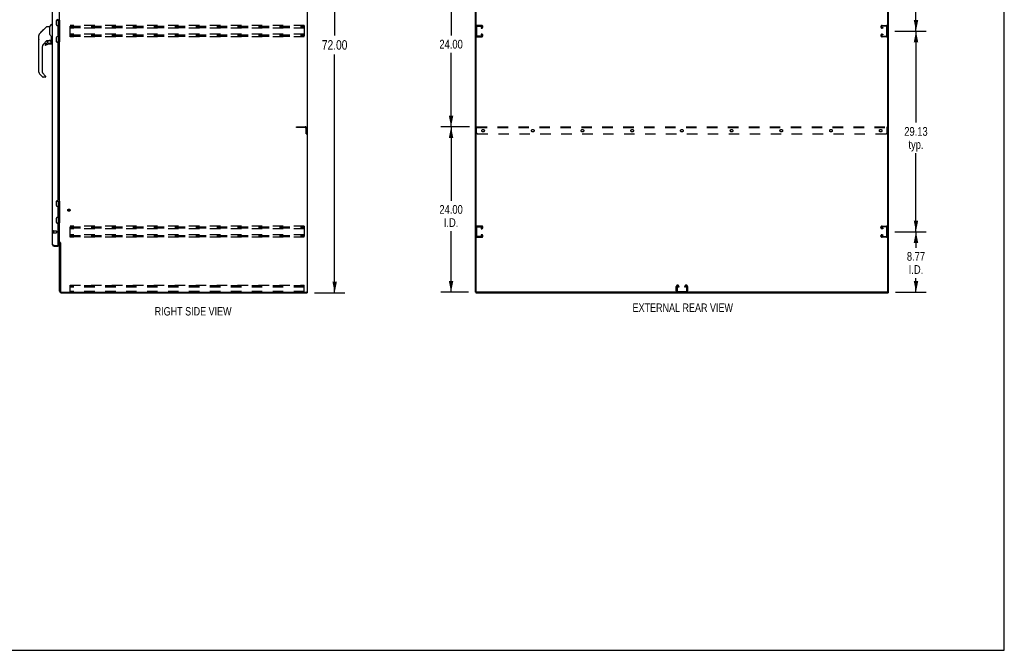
# Model space of a CAD drawing. Header units: inches. Extents: x 0 to 277, y 0 to 179.
# Tile 90 of 94: x 134 to 277, y 0 to 92. Entities that reach past the tile are written whole.
import ezdxf

# ---------------------------------------------------------------- set-up
doc = ezdxf.new("R2010")
doc.units = ezdxf.units.IN
doc.header["$LTSCALE"] = 15.20914
doc.header["$MEASUREMENT"] = 0
doc.linetypes.add('HIDDEN', pattern=[0.2, 0.1, -0.1])
doc.layers.get('0').update_dxf_attribs({"linetype": 'CONTINUOUS'})
for name, color, linetype in [('02___PRT_ALL_AXES', 7, 'CONTINUOUS'), ('DEFAULT_2', 8, 'HIDDEN'), ('DIMENSIONS', 7, 'CONTINUOUS')]:
    doc.layers.add(name, color=color, linetype=linetype)
doc.styles.get("Standard").update_dxf_attribs({"font": 'txt', "width": 0.8})
doc.dimstyles.new('DIMSTYLE_1', dxfattribs={"dimtxt": 1.382649, "dimasz": 1.626646, "dimexe": 0.09, "dimexo": 0.07, "dimgap": 0.0425, "dimtad": 0, "dimtih": 1, "dimtoh": 1, "dimzin": 4, "dimdsep": 46, "dimtxsty": 'Standard', "dimblk": '_FILLED', "dimblk1": '_FILLED', "dimblk2": '_FILLED', "dimcen": 0.09, "dimadec": 0, "dimazin": 0, "dimtfac": 1, "dimtofl": 0, "dimtmove": 0, "dimatfit": 3, "dimldrblk": '_FILLED', "dimfxl": 0, "dimtolj": 1, "dimtzin": 4, "dimarcsym": 0})
doc.dimstyles.new('DIMSTYLE_3', dxfattribs={"dimtxt": 1.268784, "dimasz": 1.626646, "dimexe": 0.09, "dimexo": 0.07, "dimgap": 0.039, "dimtad": 0, "dimtih": 1, "dimtoh": 1, "dimzin": 4, "dimdsep": 46, "dimtxsty": 'Standard', "dimblk": '_FILLED', "dimblk1": '_FILLED', "dimblk2": '_FILLED', "dimcen": 0.09, "dimadec": 0, "dimazin": 0, "dimtfac": 1, "dimtofl": 0, "dimtmove": 0, "dimatfit": 3, "dimldrblk": '_FILLED', "dimfxl": 0, "dimtolj": 1, "dimtzin": 4, "dimarcsym": 0})

# ---------------------------------------------------------------- blocks, each defined once
blk = doc.blocks.new('_FILLED')
at = {"color": 0, "linetype": 'ByBlock'}
blk.add_solid([(0, 0), (-1, 0.2), (-1, -0.2)], dxfattribs=at)
blk = doc.blocks.new('*D2')
at = {"layer": 'DIMENSIONS', "color": 2, "linetype": 'Continuous'}
for p, q in [((176.33, 123.92), (180.73, 123.92)), ((179.26, 123.92), (179.26, 89.3)), ((179.26, 51.92), (179.26, 86.54)), ((176.33, 51.92), (180.73, 51.92))]:
    blk.add_line(p, q, dxfattribs=at)
at = {"layer": 'DIMENSIONS', "color": 2, "linetype": 'Continuous', "xscale": 1.6266460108, "yscale": 1.6266460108, "zscale": 1.6266460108}
for p, rotation in [((179.26, 123.92), 90), ((179.26, 51.92), 270)]:
    blk.add_blockref('_FILLED', p, dxfattribs=dict(at, rotation=rotation))
at = {"layer": 'DIMENSIONS', "color": 2, "linetype": 'Continuous', "insert": (179.26, 88.61), "char_height": 1.383, "width": 5.5306, "attachment_point": 2, "line_spacing_factor": 0.9}
blk.add_mtext('72.00', dxfattribs=at)
blk = doc.blocks.new('*D4')
at = {"layer": 'DIMENSIONS', "color": 2, "linetype": 'Continuous'}
for p, q in [((260.63, 60.79), (265.17, 60.79)), ((263.7, 60.79), (263.7, 58.47)), ((263.7, 52.02), (263.7, 54.03)), ((260.72, 52.02), (265.17, 52.02))]:
    blk.add_line(p, q, dxfattribs=at)
at = {"layer": 'DIMENSIONS', "color": 2, "linetype": 'Continuous', "xscale": 1.6266460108, "yscale": 1.6266460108, "zscale": 1.6266460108}
for p, rotation in [((263.7, 60.79), 90), ((263.7, 52.02), 270)]:
    blk.add_blockref('_FILLED', p, dxfattribs=dict(at, rotation=rotation))
at = {"layer": 'DIMENSIONS', "color": 2, "linetype": 'Continuous', "insert": (263.7, 57.84), "char_height": 1.269, "width": 4.0601, "attachment_point": 2, "line_spacing_factor": 0.9}
blk.add_mtext('8.77\\PI.D.', dxfattribs=at)
blk = doc.blocks.new('*D5')
at = {"layer": 'DIMENSIONS', "color": 2, "linetype": 'Continuous'}
for p, q in [((260.63, 89.92), (265.17, 89.92)), ((263.7, 89.92), (263.7, 76.63)), ((263.7, 60.79), (263.7, 72.19)), ((260.63, 60.79), (265.17, 60.79))]:
    blk.add_line(p, q, dxfattribs=at)
at = {"layer": 'DIMENSIONS', "color": 2, "linetype": 'Continuous', "xscale": 1.6266460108, "yscale": 1.6266460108, "zscale": 1.6266460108}
for p, rotation in [((263.7, 89.92), 90), ((263.7, 60.79), 270)]:
    blk.add_blockref('_FILLED', p, dxfattribs=dict(at, rotation=rotation))
at = {"layer": 'DIMENSIONS', "color": 2, "linetype": 'Continuous', "insert": (263.7, 75.99), "char_height": 1.269, "width": 5.0751, "attachment_point": 2, "line_spacing_factor": 0.9}
blk.add_mtext('29.13\\Ptyp.', dxfattribs=at)
blk = doc.blocks.new('*D6')
at = {"layer": 'DIMENSIONS', "color": 2, "linetype": 'Continuous'}
for p, q in [((260.63, 119.04), (265.17, 119.04)), ((263.7, 119.04), (263.7, 105.75)), ((263.7, 89.92), (263.7, 101.31)), ((260.63, 89.92), (265.17, 89.92))]:
    blk.add_line(p, q, dxfattribs=at)
at = {"layer": 'DIMENSIONS', "color": 2, "linetype": 'Continuous', "xscale": 1.6266460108, "yscale": 1.6266460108, "zscale": 1.6266460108}
for p, rotation in [((263.7, 119.04), 90), ((263.7, 89.92), 270)]:
    blk.add_blockref('_FILLED', p, dxfattribs=dict(at, rotation=rotation))
at = {"layer": 'DIMENSIONS', "color": 2, "linetype": 'Continuous', "insert": (263.7, 105.12), "char_height": 1.269, "width": 5.0751, "attachment_point": 2, "line_spacing_factor": 0.9}
blk.add_mtext('29.13\\Ptyp.', dxfattribs=at)
blk = doc.blocks.new('*D8')
at = {"layer": 'DIMENSIONS', "color": 2, "linetype": 'Continuous'}
for p, q in [((198.87, 76.02), (194.7, 76.02)), ((196.17, 76.02), (196.17, 65.29)), ((196.17, 52.02), (196.17, 60.85)), ((198.72, 52.02), (194.7, 52.02))]:
    blk.add_line(p, q, dxfattribs=at)
at = {"layer": 'DIMENSIONS', "color": 2, "linetype": 'Continuous', "xscale": 1.6266460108, "yscale": 1.6266460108, "zscale": 1.6266460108}
for p, rotation in [((196.17, 76.02), 90), ((196.17, 52.02), 270)]:
    blk.add_blockref('_FILLED', p, dxfattribs=dict(at, rotation=rotation))
at = {"layer": 'DIMENSIONS', "color": 2, "linetype": 'Continuous', "insert": (196.17, 64.66), "char_height": 1.269, "width": 5.0751, "attachment_point": 2, "line_spacing_factor": 0.9}
blk.add_mtext('24.00\\PI.D.', dxfattribs=at)
blk = doc.blocks.new('*D9')
at = {"layer": 'DIMENSIONS', "color": 2, "linetype": 'Continuous'}
for p, q in [((198.87, 100.02), (194.7, 100.02)), ((196.17, 100.02), (196.17, 89.29)), ((196.17, 76.02), (196.17, 86.75)), ((198.87, 76.02), (194.7, 76.02))]:
    blk.add_line(p, q, dxfattribs=at)
at = {"layer": 'DIMENSIONS', "color": 2, "linetype": 'Continuous', "xscale": 1.6266460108, "yscale": 1.6266460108, "zscale": 1.6266460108}
for p, rotation in [((196.17, 100.02), 90), ((196.17, 76.02), 270)]:
    blk.add_blockref('_FILLED', p, dxfattribs=dict(at, rotation=rotation))
at = {"layer": 'DIMENSIONS', "color": 2, "linetype": 'Continuous', "insert": (196.17, 88.66), "char_height": 1.269, "width": 5.0751, "attachment_point": 2, "line_spacing_factor": 0.9}
blk.add_mtext('24.00', dxfattribs=at)

msp = doc.modelspace()

# ---------------------------------------------------------------- linework, layer by layer
at = {"color": 7, "linetype": 'Continuous'}
for p, q in [((276.53, 0), (276.53, 178.931)), ((175.309, 52.023), (175.309, 123.815)), ((199.799, 52.086), (199.799, 123.815)), ((259.591, 52.023), (259.591, 123.753)), ((136.512, 89.719), (136.921, 90.129)), ((136.82, 89.961), (137.445, 90.585)), ((136.921, 90.129), (136.923, 90.131)), ((136.988, 90.129), (136.921, 90.129)), ((136.922, 90.129), (136.989, 90.129)), ((136.923, 90.131), (136.99, 90.131)), ((137.5, 90.608), (137.861, 90.608)), ((137.861, 90.608), (137.861, 89.504)), ((137.867, 90.614), (138.165, 90.912)), ((138.255, 90.923), (138.193, 90.923)), ((138.865, 91.494), (139.309, 91.494)), ((138.915, 90.725), (138.915, 91.494)), ((138.995, 90.717), (138.93, 90.717)), ((139.131, 91.494), (139.131, 90.705)), ((139.195, 90.641), (139.131, 90.705)), ((139.195, 90.379), (139.131, 90.315)), ((139.131, 90.315), (139.131, 89.524)), ((139.179, 90.363), (139.179, 90.657)), ((139.195, 90.641), (139.195, 90.379)), ((139.269, 91.494), (139.269, 88.345)), ((136.275, 88.682), (136.275, 89.268)), ((136.287, 83.98), (136.287, 89.264)), ((136.402, 89.542), (136.68, 89.82)), ((136.508, 89.715), (136.511, 89.718)), ((136.508, 89.715), (136.574, 89.715)), ((136.511, 89.718), (136.578, 89.718)), ((136.579, 89.719), (136.512, 89.719)), ((136.66, 89.801), (136.593, 89.801)), ((136.746, 89.887), (136.679, 89.887)), ((136.68, 89.82), (136.813, 89.954)), ((136.707, 89.847), (136.68, 89.82)), ((136.741, 89.881), (136.707, 89.847)), ((136.785, 89.925), (136.741, 89.881)), ((136.828, 89.969), (136.762, 89.969)), ((136.82, 89.961), (136.785, 89.925)), ((136.905, 90.046), (136.838, 90.046)), ((137.881, 89.511), (137.861, 89.566)), ((137.911, 89.444), (137.881, 89.511)), ((138.137, 88.581), (138.137, 88.988)), ((138.915, 88.345), (138.915, 89.114)), ((138.93, 89.122), (138.995, 89.122)), ((139.195, 89.46), (139.131, 89.524)), ((139.195, 89.198), (139.131, 89.134)), ((139.131, 89.134), (139.131, 88.345)), ((139.179, 89.182), (139.179, 89.476)), ((139.195, 89.198), (139.195, 89.46)), ((136.798, 87.628), (136.798, 83.895)), ((137.473, 88.547), (136.971, 88.045)), ((137.192, 88.048), (137.192, 87.928)), ((137.271, 88.126), (137.423, 88.126)), ((137.432, 88.13), (137.504, 88.202)), ((137.507, 88.537), (137.507, 88.21)), ((137.549, 88.542), (137.637, 88.542)), ((137.815, 88.583), (137.822, 88.583)), ((137.822, 88.583), (138.117, 88.583)), ((138.058, 88.048), (137.822, 88.048)), ((138, 88.583), (138.079, 88.503)), ((138.072, 88.496), (138.065, 88.489)), ((138.117, 88.364), (138.137, 88.364)), ((138.137, 88.126), (138.137, 88.364)), ((138.176, 88.542), (138.255, 88.542)), ((138.865, 88.345), (139.309, 88.345)), ((136.854, 83.25), (136.402, 83.702)), ((136.821, 83.839), (137.257, 83.403)), ((137.192, 83.227), (136.91, 83.227)), ((137.271, 83.37), (137.271, 83.305)), ((138.865, 65.244), (139.309, 65.244)), ((138.915, 64.475), (138.915, 65.244)), ((138.995, 64.467), (138.93, 64.467)), ((139.131, 65.244), (139.131, 64.455)), ((139.195, 64.391), (139.131, 64.455)), ((139.179, 64.113), (139.179, 64.407)), ((139.195, 64.391), (139.195, 64.129)), ((139.269, 65.244), (139.269, 62.095)), ((139.195, 64.129), (139.131, 64.065)), ((139.131, 64.065), (139.131, 63.274)), ((139.195, 63.21), (139.131, 63.274)), ((139.195, 62.948), (139.131, 62.884)), ((139.179, 62.932), (139.179, 63.226)), ((139.195, 62.948), (139.195, 63.21)), ((138.865, 62.095), (139.309, 62.095)), ((138.915, 62.095), (138.915, 62.864)), ((138.93, 62.872), (138.995, 62.872)), ((139.131, 62.884), (139.131, 62.095)), ((138.502, 58.669), (138.502, 58.773)), ((139.089, 58.773), (139.109, 58.773)), ((139.109, 58.773), (139.109, 58.669)), ((139.413, 59.16), (139.309, 59.16)), ((175.194, 52.023), (175.309, 52.023)), ((175.257, 52.023), (175.257, 51.919)), ((199.695, 52.023), (199.81, 52.023)), ((199.747, 52.023), (199.747, 51.919)), ((259.529, 52.023), (199.862, 52.023)), ((259.581, 52.023), (259.695, 52.023)), ((259.643, 52.023), (259.643, 51.919)), ((0, 0), (276.53, 0))]:
    msp.add_line(p, q, dxfattribs=at)
at = {"color": 3, "linetype": 'Continuous'}
for p, q in [((175.257, 123.753), (175.257, 52.086)), ((199.695, 52.023), (199.695, 123.815)), ((259.695, 52.023), (259.695, 123.815)), ((138.255, 58.916), (138.255, 120.923)), ((139.309, 59.212), (139.309, 120.627)), ((138.983, 91.58), (138.985, 91.58)), ((138.859, 90.829), (138.859, 91.456)), ((138.985, 90.705), (138.983, 90.705)), ((139.109, 89.258), (139.109, 90.581)), ((138.859, 88.383), (138.859, 89.01)), ((138.983, 89.134), (138.985, 89.134)), ((138.985, 88.259), (138.983, 88.259)), ((139.109, 65.454), (139.109, 88.135)), ((138.859, 64.579), (138.859, 65.206)), ((138.983, 65.33), (138.985, 65.33)), ((138.985, 64.455), (138.983, 64.455)), ((139.109, 63.008), (139.109, 64.331)), ((138.859, 62.133), (138.859, 62.76)), ((138.983, 62.884), (138.985, 62.884)), ((138.985, 62.009), (138.983, 62.009)), ((139.109, 58.793), (139.109, 61.885)), ((138.502, 58.773), (139.089, 58.773)), ((138.502, 58.669), (139.109, 58.669)), ((139.109, 59.367), (139.283, 59.367)), ((139.166, 59.315), (139.109, 59.315)), ((139.309, 59.212), (139.383, 59.212)), ((139.309, 52.166), (139.309, 59.173)), ((139.399, 59.193), (139.401, 59.189)), ((139.413, 59.171), (139.413, 52.166)), ((139.555, 51.919), (175.257, 51.919)), ((139.556, 52.023), (175.194, 52.023)), ((199.747, 51.919), (259.643, 51.919))]:
    msp.add_line(p, q, dxfattribs=at)
at = {"color": 7, "linetype": 'Continuous'}
for points in [[(137.445, 90.585), (137.452, 90.592), (137.461, 90.598), (137.47, 90.602), (137.48, 90.606), (137.49, 90.608), (137.5, 90.608)], [(136.402, 89.542), (136.382, 89.521), (136.357, 89.488), (136.335, 89.453), (136.317, 89.415), (136.303, 89.376), (136.293, 89.335), (136.288, 89.294), (136.287, 89.264)], [(138.084, 89.158), (138.035, 89.229), (137.986, 89.306), (137.945, 89.376), (137.911, 89.444)], [(138.137, 88.988), (138.136, 89.011), (138.131, 89.046), (138.122, 89.08), (138.11, 89.112), (138.095, 89.141), (138.084, 89.158)], [(137.637, 88.542), (137.645, 88.542), (137.654, 88.544), (137.664, 88.547), (137.675, 88.551), (137.689, 88.556), (137.704, 88.561), (137.72, 88.567), (137.738, 88.572), (137.757, 88.576), (137.776, 88.58), (137.796, 88.582), (137.815, 88.583)], [(138.117, 88.364), (138.116, 88.378), (138.115, 88.392), (138.112, 88.405), (138.108, 88.419), (138.103, 88.432), (138.098, 88.444), (138.091, 88.456), (138.083, 88.468), (138.075, 88.479), (138.065, 88.489)], [(138.079, 88.503), (138.079, 88.503), (138.079, 88.502), (138.078, 88.502), (138.077, 88.501), (138.075, 88.499), (138.072, 88.496)]]:
    msp.add_lwpolyline(points, dxfattribs=at)
at = {"color": 3, "linetype": 'Continuous'}
for points in [[(138.417, 58.805), (138.4, 58.812), (138.387, 58.817), (138.374, 58.823), (138.362, 58.828), (138.35, 58.834), (138.338, 58.839), (138.327, 58.845), (138.317, 58.85), (138.308, 58.856), (138.299, 58.861), (138.291, 58.867), (138.283, 58.872), (138.277, 58.878), (138.271, 58.883), (138.266, 58.889), (138.262, 58.894), (138.259, 58.9), (138.257, 58.905), (138.256, 58.91), (138.255, 58.916)], [(138.502, 58.773), (138.472, 58.784), (138.457, 58.79), (138.443, 58.795), (138.428, 58.801), (138.417, 58.805)], [(139.283, 59.367), (139.283, 59.366), (139.283, 59.364), (139.283, 59.362), (139.284, 59.361), (139.284, 59.359), (139.285, 59.358), (139.286, 59.356), (139.287, 59.355), (139.288, 59.354), (139.29, 59.352), (139.291, 59.351), (139.293, 59.35), (139.295, 59.348), (139.299, 59.346)], [(139.299, 59.346), (139.3, 59.345), (139.302, 59.343), (139.304, 59.342), (139.305, 59.341), (139.307, 59.339), (139.308, 59.338), (139.308, 59.336), (139.309, 59.335), (139.309, 59.334)], [(139.383, 59.212), (139.385, 59.21), (139.387, 59.209), (139.389, 59.207), (139.39, 59.206), (139.392, 59.204), (139.393, 59.203), (139.394, 59.201), (139.395, 59.2), (139.396, 59.199), (139.397, 59.197), (139.398, 59.196), (139.398, 59.195), (139.399, 59.193)], [(139.401, 59.189), (139.402, 59.188), (139.403, 59.186), (139.404, 59.184), (139.405, 59.183), (139.406, 59.181), (139.407, 59.179), (139.408, 59.177), (139.41, 59.175), (139.411, 59.173), (139.413, 59.171)]]:
    msp.add_lwpolyline(points, dxfattribs=at)
at = {"color": 7, "linetype": 'Continuous'}
msp.add_circle((137.822, 88.343), 0.217, dxfattribs=at)
at = {"color": 3, "linetype": 'Continuous'}
for centre, radius, start, end in [((138.983, 91.456), 0.124, 90, 180), ((138.985, 91.704), 0.124, 270, 359.99988), ((138.983, 90.829), 0.124, 180, 270), ((138.985, 90.581), 0.124, 359.99998, 90), ((138.983, 89.01), 0.124, 90, 180), ((138.985, 89.258), 0.124, 270, 359.99988), ((138.983, 88.383), 0.124, 180, 270), ((138.985, 88.135), 0.124, 359.99998, 90), ((138.983, 65.206), 0.124, 90, 180), ((138.983, 64.579), 0.124, 180, 270), ((138.985, 65.454), 0.124, 270, 359.99988), ((138.985, 64.331), 0.124, 359.99998, 90), ((138.985, 63.008), 0.124, 270, 359.99988), ((138.983, 62.76), 0.124, 90, 180), ((138.983, 62.133), 0.124, 180, 270), ((138.985, 61.885), 0.124, 359.99998, 90), ((138.502, 58.916), 0.246, 180, 270), ((139.089, 58.793), 0.02, 270, 360), ((139.166, 59.173), 0.142, 0, 90), ((139.555, 52.166), 0.246, 180, 270), ((139.556, 52.166), 0.143, 180, 270), ((175.194, 52.086), 0.0625, 270, 360)]:
    msp.add_arc(centre, radius, start, end, dxfattribs=at)
at = {"color": 7, "linetype": 'Continuous'}
for centre, radius, start, end in [((137.881, 90.6), 0.0197, 135, 180), ((138.193, 90.884), 0.0394, 90, 135), ((139.195, 90.613), 0.116, 122.84191, 159.64325), ((139.195, 90.407), 0.116, 222.71968, 237.15809), ((138.659, 90.14), 0.472, 0, 17.69192), ((136.294, 89.268), 0.0197, 110.96309, 180), ((136.294, 88.682), 0.0197, 180, 246.39296), ((139.195, 89.226), 0.116, 200.35425, 237.15809), ((138.659, 89.699), 0.472, 342.30808, 360), ((139.195, 89.432), 0.116, 122.84191, 137.28032), ((137.389, 87.628), 0.591, 135, 180), ((137.271, 88.048), 0.0787, 90, 180), ((137.271, 87.928), 0.0787, 180, 309.5212), ((137.822, 87.26), 0.787, 90, 129.5212), ((137.423, 88.138), 0.0118, 270, 315), ((137.549, 88.345), 0.197, 90, 127.44051), ((137.495, 88.21), 0.0118, 315, 360), ((138.058, 88.126), 0.0787, 270, 360), ((137.94, 88.364), 0.197, 0, 45), ((138.117, 88.603), 0.0197, 270, 360), ((138.176, 88.581), 0.0394, 180, 270), ((136.68, 83.98), 0.394, 180, 225), ((136.877, 83.895), 0.0787, 180, 225), ((136.91, 83.305), 0.0787, 225, 270), ((137.192, 83.305), 0.0787, 270, 360), ((137.224, 83.37), 0.0472, 0, 45), ((139.195, 64.363), 0.116, 122.84191, 159.64325), ((139.195, 62.976), 0.116, 200.35425, 237.15809), ((139.195, 64.157), 0.116, 222.71968, 237.15809), ((138.659, 63.89), 0.472, 0, 17.69192), ((138.659, 63.449), 0.472, 342.30808, 360), ((139.195, 63.182), 0.116, 122.84191, 137.28032), ((138.502, 58.916), 0.142, 228.61683, 270), ((138.509, 58.923), 0.15, 231.93305, 263.1405), ((199.862, 52.086), 0.0625, 180, 270), ((259.529, 52.086), 0.0625, 270, 360)]:
    msp.add_arc(centre, radius, start, end, dxfattribs=at)
at = {"layer": '02___PRT_ALL_AXES', "color": 8, "linetype": 'HIDDEN'}
for p, q in [((175.205, 75.648), (175.101, 75.648)), ((175.101, 75.648), (175.101, 75.273)), ((175.205, 75.273), (175.101, 75.273)), ((175.205, 75.648), (175.205, 75.273)), ((138.402, 60.897), (138.849, 60.897)), ((138.402, 60.897), (138.402, 60.649)), ((138.402, 60.649), (138.849, 60.649))]:
    msp.add_line(p, q, dxfattribs=at)
for centre, radius in [((200.82, 75.461), 0.188), ((208.039, 75.461), 0.188), ((215.258, 75.461), 0.188), ((222.477, 75.461), 0.188), ((229.695, 75.461), 0.188), ((236.914, 75.461), 0.188), ((244.133, 75.461), 0.188), ((251.352, 75.461), 0.188), ((258.57, 75.461), 0.188), ((140.663, 63.919), 0.124)]:
    msp.add_circle(centre, radius, dxfattribs=at)
at = {"layer": 'DEFAULT_2', "color": 8, "linetype": 'HIDDEN'}
for p, q in [((140.83, 89.107), (140.83, 90.732)), ((174.83, 90.732), (140.83, 90.732)), ((140.83, 90.628), (174.83, 90.628)), ((140.83, 90.544), (174.83, 90.544)), ((140.83, 90.461), (174.83, 90.461)), ((174.83, 90.357), (140.83, 90.357)), ((174.83, 90.732), (174.83, 89.107)), ((199.903, 89.301), (199.903, 90.538)), ((200.619, 90.732), (199.979, 90.732)), ((199.993, 90.628), (200.605, 90.628)), ((200.518, 90.461), (200.518, 90.357)), ((200.605, 90.461), (200.518, 90.461)), ((200.518, 90.357), (200.619, 90.357)), ((200.799, 90.537), (200.799, 90.552)), ((258.591, 90.537), (258.591, 90.552)), ((258.771, 90.732), (259.411, 90.732)), ((258.873, 90.357), (258.771, 90.357)), ((259.397, 90.628), (258.785, 90.628)), ((258.785, 90.461), (258.873, 90.461)), ((258.873, 90.461), (258.873, 90.357)), ((259.487, 89.301), (259.487, 90.538)), ((174.83, 89.482), (140.83, 89.482)), ((140.83, 89.378), (174.83, 89.378)), ((140.83, 89.294), (174.83, 89.294)), ((140.83, 89.211), (174.83, 89.211)), ((174.83, 89.107), (140.83, 89.107)), ((199.979, 89.107), (200.619, 89.107)), ((200.605, 89.211), (199.993, 89.211)), ((200.518, 89.482), (200.518, 89.378)), ((200.619, 89.482), (200.518, 89.482)), ((200.518, 89.378), (200.605, 89.378)), ((200.799, 89.287), (200.799, 89.302)), ((258.591, 89.287), (258.591, 89.302)), ((258.771, 89.482), (258.873, 89.482)), ((259.411, 89.107), (258.771, 89.107)), ((258.873, 89.378), (258.785, 89.378)), ((258.785, 89.211), (259.397, 89.211)), ((258.873, 89.482), (258.873, 89.378)), ((173.705, 76.023), (174.958, 76.023)), ((173.705, 75.919), (173.705, 76.023)), ((174.958, 75.919), (173.705, 75.919)), ((199.883, 75.148), (199.883, 76.023)), ((199.883, 76.023), (259.508, 76.023)), ((199.883, 75.919), (259.508, 75.919)), ((259.508, 75.148), (259.508, 76.023)), ((175.101, 75.023), (175.101, 75.777)), ((175.101, 75.023), (175.205, 75.023)), ((175.205, 75.023), (175.205, 75.777)), ((200.008, 75.023), (259.383, 75.023)), ((174.83, 61.607), (140.83, 61.607)), ((140.83, 59.982), (140.83, 61.607)), ((140.83, 61.503), (174.83, 61.503)), ((174.83, 61.607), (174.83, 59.982)), ((200.619, 61.607), (199.979, 61.607)), ((199.993, 61.503), (200.605, 61.503)), ((258.771, 61.607), (259.411, 61.607)), ((259.397, 61.503), (258.785, 61.503)), ((138.359, 60.915), (138.359, 60.631)), ((138.402, 60.915), (138.402, 60.631)), ((138.859, 60.887), (138.859, 60.659)), ((140.83, 61.419), (174.83, 61.419)), ((140.83, 61.336), (174.83, 61.336)), ((174.83, 61.232), (140.83, 61.232)), ((174.83, 60.357), (140.83, 60.357)), ((140.83, 60.253), (174.83, 60.253)), ((140.83, 60.169), (174.83, 60.169)), ((140.83, 60.086), (174.83, 60.086)), ((199.903, 60.176), (199.903, 61.413)), ((200.605, 60.086), (199.993, 60.086)), ((200.518, 61.336), (200.518, 61.232)), ((200.605, 61.336), (200.518, 61.336)), ((200.518, 61.232), (200.619, 61.232)), ((200.518, 60.357), (200.518, 60.253)), ((200.619, 60.357), (200.518, 60.357)), ((200.518, 60.253), (200.605, 60.253)), ((200.799, 61.412), (200.799, 61.427)), ((200.799, 60.162), (200.799, 60.177)), ((258.591, 61.412), (258.591, 61.427)), ((258.591, 60.162), (258.591, 60.177)), ((258.873, 61.232), (258.771, 61.232)), ((258.771, 60.357), (258.873, 60.357)), ((258.785, 61.336), (258.873, 61.336)), ((258.873, 60.253), (258.785, 60.253)), ((258.785, 60.086), (259.397, 60.086)), ((258.873, 61.336), (258.873, 61.232)), ((258.873, 60.357), (258.873, 60.253)), ((259.487, 60.176), (259.487, 61.413)), ((174.83, 59.982), (140.83, 59.982)), ((199.979, 59.982), (200.619, 59.982)), ((259.411, 59.982), (258.771, 59.982)), ((140.83, 53.023), (174.83, 53.023)), ((140.83, 52.023), (140.83, 53.023)), ((174.83, 52.919), (140.83, 52.919)), ((174.83, 52.023), (174.83, 53.023)), ((229.063, 53.023), (229.078, 53.023)), ((230.313, 53.023), (230.328, 53.023)), ((174.83, 52.742), (140.83, 52.742)), ((174.83, 52.127), (140.83, 52.127)), ((228.883, 52.203), (228.883, 52.843)), ((228.987, 52.829), (228.987, 52.217)), ((229.077, 52.127), (230.314, 52.127)), ((229.154, 52.742), (229.154, 52.829)), ((229.258, 52.742), (229.154, 52.742)), ((229.258, 52.843), (229.258, 52.742)), ((230.133, 52.742), (230.133, 52.843)), ((230.237, 52.742), (230.133, 52.742)), ((230.237, 52.829), (230.237, 52.742)), ((230.404, 52.217), (230.404, 52.829)), ((230.508, 52.843), (230.508, 52.203))]:
    msp.add_line(p, q, dxfattribs=at)
for radius in [0.164, 0.124]:
    msp.add_circle((140.663, 63.919), radius, dxfattribs=at)
for centre, radius, start, end in [((199.979, 90.552), 0.18, 90, 180), ((199.993, 90.538), 0.09, 90, 180), ((200.605, 90.538), 0.09, 4.14163, 90), ((200.605, 90.551), 0.09, 270, 355.85837), ((200.619, 90.552), 0.18, 0, 90), ((200.619, 90.537), 0.18, 270, 360), ((258.771, 90.552), 0.18, 90, 180), ((258.771, 90.537), 0.18, 180, 270), ((258.785, 90.538), 0.09, 90, 175.85837), ((258.785, 90.551), 0.09, 184.14163, 270), ((259.397, 90.538), 0.09, 0, 90), ((259.411, 90.552), 0.18, 0, 90), ((199.979, 89.287), 0.18, 180, 270), ((199.993, 89.301), 0.09, 180, 270), ((200.605, 89.288), 0.09, 4.14163, 90), ((200.605, 89.301), 0.09, 270, 355.85837), ((200.619, 89.302), 0.18, 0, 90), ((200.619, 89.287), 0.18, 270, 360), ((258.771, 89.302), 0.18, 90, 180), ((258.771, 89.287), 0.18, 180, 270), ((258.785, 89.288), 0.09, 90, 175.85837), ((258.785, 89.301), 0.09, 184.14163, 270), ((259.397, 89.301), 0.09, 270, 360), ((259.411, 89.287), 0.18, 270, 360), ((174.958, 75.777), 0.246, 0, 90), ((174.958, 75.777), 0.142, 0, 90), ((200.008, 75.148), 0.125, 180, 270), ((259.383, 75.148), 0.125, 270, 360), ((199.979, 61.427), 0.18, 90, 180), ((199.993, 61.413), 0.09, 90, 180), ((200.605, 61.413), 0.09, 4.14163, 90), ((200.619, 61.427), 0.18, 0, 90), ((258.771, 61.427), 0.18, 90, 180), ((258.785, 61.413), 0.09, 90, 175.85837), ((259.397, 61.413), 0.09, 0, 90), ((259.411, 61.427), 0.18, 0, 90), ((138.381, 60.915), 0.0215, 0, 180), ((138.381, 60.631), 0.0215, 180, 360), ((138.849, 60.887), 0.01, 0, 90), ((138.849, 60.659), 0.01, 270, 360), ((199.979, 60.162), 0.18, 180, 270), ((199.993, 60.176), 0.09, 180, 270), ((200.605, 61.426), 0.09, 270, 355.85837), ((200.605, 60.163), 0.09, 4.14163, 90), ((200.605, 60.176), 0.09, 270, 355.85837), ((200.619, 61.412), 0.18, 270, 360), ((200.619, 60.177), 0.18, 0, 90), ((200.619, 60.162), 0.18, 270, 360), ((258.771, 61.412), 0.18, 180, 270), ((258.771, 60.177), 0.18, 90, 180), ((258.771, 60.162), 0.18, 180, 270), ((258.785, 61.426), 0.09, 184.14163, 270), ((258.785, 60.163), 0.09, 90, 175.85837), ((258.785, 60.176), 0.09, 184.14163, 270), ((259.397, 60.176), 0.09, 270, 360), ((259.411, 60.162), 0.18, 270, 360), ((229.063, 52.843), 0.18, 90, 180), ((229.077, 52.829), 0.09, 94.14163, 180), ((229.064, 52.829), 0.09, 0, 85.85837), ((229.078, 52.843), 0.18, 0, 90), ((230.313, 52.843), 0.18, 90, 180), ((230.327, 52.829), 0.09, 94.14163, 180), ((230.314, 52.829), 0.09, 0, 85.85837), ((230.328, 52.843), 0.18, 0, 90), ((229.063, 52.203), 0.18, 180, 270), ((229.077, 52.217), 0.09, 180, 270), ((230.314, 52.217), 0.09, 270, 360), ((230.328, 52.203), 0.18, 270, 360)]:
    msp.add_arc(centre, radius, start, end, dxfattribs=at)

# ---------------------------------------------------------------- texts
at = {"layer": 'DIMENSIONS', "color": 2, "linetype": 'Continuous', "char_height": 1.21998, "attachment_point": 2, "line_spacing_factor": 0.9}
for s, insert, width in [('EXTERNAL REAR VIEW', (229.822, 50.366), 17.56778), ('RIGHT SIDE VIEW', (158.7, 49.842), 14.63981)]:
    msp.add_mtext(s, dxfattribs=dict(at, insert=insert, width=width))

# ---------------------------------------------------------------- dimensions: what is measured, and where the dimension line sits
at = {"layer": 'DIMENSIONS', "color": 2, "linetype": 'Continuous'}
for base, p1, p2, dimstyle, picture, middle in [((179.261, 123.919), (176.263, 51.919), (176.263, 123.919), 'DIMSTYLE_1', '*D2', (179.261, 87.919)), ((196.169, 100.023), (198.939, 76.023), (198.939, 100.023), 'DIMSTYLE_3', '*D9', (196.169, 88.023))]:
    dim = msp.add_linear_dim(base=base, p1=p1, p2=p2, angle=90, dimstyle=dimstyle, dxfattribs=at)
    dim.commit()
    dim.dimension.update_dxf_attribs({"geometry": picture, "text_midpoint": middle, "dimtype": 160})
for base, p1, p2, text, picture, middle in [((263.701145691, 119.044478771), (260.555949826, 89.919478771), (260.555949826, 119.044478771), '<>\\Ptyp.', '*D6', (263.701145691, 103.530390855)), ((263.701145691, 89.919478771), (260.555949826, 60.794478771), (260.555949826, 89.919478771), '<>\\Ptyp.', '*D5', (263.701145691, 74.405390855)), ((196.169, 76.023), (198.793, 52.023), (198.939, 76.023), '<>\\PI.D.', '*D8', (196.169, 63.072)), ((263.701, 60.794), (260.649, 52.023), (260.556, 60.794), '<>\\PI.D.', '*D4', (263.701, 56.252))]:
    dim = msp.add_linear_dim(base=base, p1=p1, p2=p2, angle=90, text=text, dimstyle='DIMSTYLE_3', dxfattribs=at)
    dim.commit()
    dim.dimension.update_dxf_attribs({"geometry": picture, "text_midpoint": middle, "dimtype": 160})

doc.saveas('drawing.dxf')
